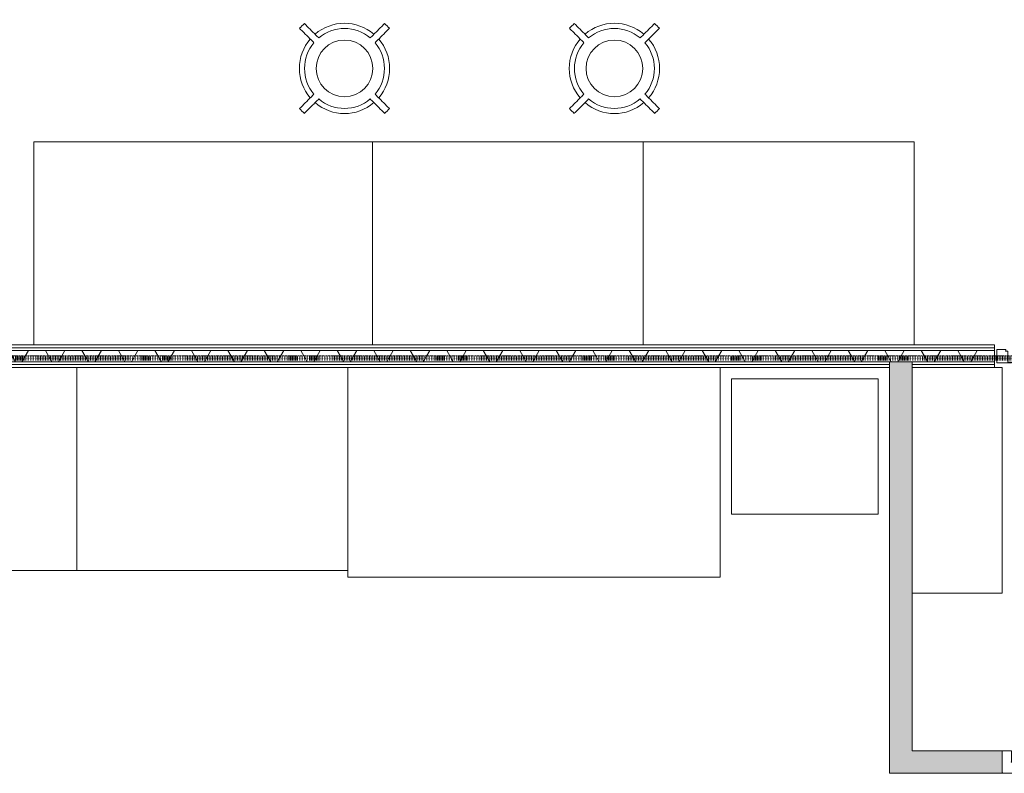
# Model space of a CAD drawing. Header units: millimetres. Extents: x -281 to 121694, y -16481 to 65128.
# Tile 47 of 256: x 11497 to 15859, y 20150 to 23491. Entities that reach past the tile are written whole.
import ezdxf

# ---------------------------------------------------------------- set-up
doc = ezdxf.new("R2010")
doc.units = ezdxf.units.MM
for name, pattern in [('ARC FS 060 minutes', [7.2, 2.4, -1.6, 0, -1.6, 0, -1.6]), ('Grid Line', [12, 6, -2, 2, -2]), ('NLRS_Dash-0_6mm_Space-0_6mm_cpz', [1.2, 0.6, -0.6])]:
    doc.linetypes.add(name, pattern=pattern)
for name, color, linetype, lineweight in [('A--A2__Ruwbouw', 8, 'Continuous', 5), ('A--L$01A__Algemeen', 7, 'Continuous', 5), ('A--L$07A__Stramien', 1, 'Continuous', 5), ('A--L21__Buitenwanden', 3, 'Continuous', 5), ('A--L3__Afbouw', 2, 'Continuous', 5), ('A--L82__LosseGebruikersInvent', 1, 'Continuous', 5), ('A--L8__LosseInventaris', 1, 'Continuous', 5), ('Specialty Equipment', 1, 'Continuous', 5)]:
    doc.layers.add(name, color=color, linetype=linetype, lineweight=lineweight)

# ---------------------------------------------------------------- blocks, each defined once
blk = doc.blocks.new('65_GM_LIB_fire separation vertical_gen_arc - 060 minutes-2431428-L_80_ 16')
at = {"layer": 'A--L$01A__Algemeen', "linetype": 'ARC FS 060 minutes', "lineweight": 100}
blk.add_line((0, 0), (8578.1, 0), dxfattribs=at)
blk = doc.blocks.new('TBR-B-INS-BR-ARC-R25_rvt-1-L_80_ 16')
at = {"layer": 'A--L$01A__Algemeen', "color": 124, "lineweight": 9}
blk.add_blockref('65_GM_LIB_fire separation vertical_gen_arc - 060 minutes-2431428-L_80_ 16', (9330.5, 21988.7), dxfattribs=at)
blk = doc.blocks.new('NLRS_30_DO_WB_deur enkel draai-SH_gen_cpz - 32_31_03_deur enkel glasinvulling_jansen_economy 60_bxhxd_1100x2800x60_profiel 66-62842187-L_80_ 16')
at = {"layer": 'A--L3__Afbouw'}
for p, q in [((-510, 30), (-550, 30)), ((-550, 30), (-550, -9.7)), ((-511, 22.5), (-511, 23.3)), ((-511, 23.3), (-510, 23.3)), ((-500, 22.5), (-511, 22.5)), ((-510, 23.3), (-510, 30)), ((-500, -26.5), (-500, 22.5)), ((511, 22.5), (500, 22.5)), ((500, 22.5), (500, -26.5)), ((550, 30), (510, 30)), ((510, 30), (510, 23.3)), ((510, 23.3), (511, 23.3)), ((511, 23.3), (511, 22.5)), ((550, -9.7), (550, 30)), ((-550, -9.7), (-549, -9.7)), ((-549, -10.5), (-550, -10.5)), ((-550, -10.5), (-550, -26.5)), ((-550, -26.5), (-549, -26.5)), ((-549, -27.3), (-550, -27.3)), ((-550, -27.3), (-550, -30)), ((-550, -30), (-485, -30)), ((-549, -9.7), (-549, -10.5)), ((-549, -26.5), (-549, -27.3)), ((-486, -26.5), (-500, -26.5)), ((-486, -27.3), (-486, -26.5)), ((-485, -27.3), (-486, -27.3)), ((-485, -30), (-485, -27.3)), ((485, -27.3), (485, -30)), ((486, -27.3), (485, -27.3)), ((485, -30), (550, -30)), ((500, -26.5), (486, -26.5)), ((486, -26.5), (486, -27.3)), ((549, -10.5), (549, -9.7)), ((549, -9.7), (550, -9.7)), ((550, -10.5), (549, -10.5)), ((549, -27.3), (549, -26.5)), ((549, -26.5), (550, -26.5)), ((550, -27.3), (549, -27.3)), ((550, -26.5), (550, -10.5)), ((550, -30), (550, -27.3))]:
    blk.add_line(p, q, dxfattribs=at)
blk = doc.blocks.new('NLRS_30_DO_WB_deur enkel draai-SH_gen_cpz1 - 32_31_14_deur enkel glas_gen_aluminium_1050x2800_systeemwand-51067059-L_80_ 16')
at = {"layer": 'A--L3__Afbouw'}
for p, q in [((-485, 50), (-525, 50)), ((-485, 0.8), (-485, 50)), ((525, 50), (485, 50)), ((485, 50), (485, 0.8)), ((-525, 30.8), (-524, 30.8)), ((-524, 30), (-525, 30)), ((-524, 30.8), (-524, 30)), ((-486, 0), (-486, 0.8)), ((-486, 0.8), (-485, 0.8)), ((-470, 0), (-486, 0)), ((-470, -46.5), (-470, 0)), ((470, 0), (470, -46.5)), ((486, 0), (470, 0)), ((485, 0.8), (486, 0.8)), ((486, 0.8), (486, 0)), ((524, 30), (524, 30.8)), ((524, 30.8), (525, 30.8)), ((525, 30), (524, 30)), ((-525, -46.5), (-524, -46.5)), ((-524, -47.3), (-525, -47.3)), ((-525, -50), (-470, -50)), ((-524, -46.5), (-524, -47.3)), ((-471, -47.3), (-471, -46.5)), ((-471, -46.5), (-470, -46.5)), ((-470, -47.3), (-471, -47.3)), ((-470, -50), (-470, -47.3)), ((470, -46.5), (471, -46.5)), ((471, -47.3), (470, -47.3)), ((470, -47.3), (470, -50)), ((470, -50), (525, -50)), ((471, -46.5), (471, -47.3)), ((524, -47.3), (524, -46.5)), ((524, -46.5), (525, -46.5)), ((525, -47.3), (524, -47.3))]:
    blk.add_line(p, q, dxfattribs=at)
blk = doc.blocks.new('NLRS_82_FU_UN_lab en spoel tafels_gen_kad - labtafel zonder onderkast dxbxh 900x1200x950-V303-L_80_ 16')
at = {"layer": 'A--L$01A__Algemeen'}
for p, q in [((600, 262.7), (-600, 262.7)), ((-600, 262.7), (-600, -637.3)), ((600, -637.3), (600, 262.7)), ((-600, -637.3), (600, -637.3))]:
    blk.add_line(p, q, dxfattribs=at)
blk = doc.blocks.new('NLRS_82_FU_LB_kruk za_emeco_cpz - NLRS_82_FU_LB_kruk za_emeco_cpz_776 hoog-49409176-L_80_ 16')
at = {"layer": 'A--L82__LosseGebruikersInvent'}
for radius, start, end in [(266.9, 131.7779, 138.2221), (200, 49.3282, 130.6718), (177.1, 49.8587, 130.1413), (266.9, 41.7779, 48.2221), (200, 139.3153, 180), (177.1, 139.8587, 180), (125.7, 360, 180), (177.1, 360, 40.1413), (200, 360, 40.6847), (200, 180, 220.6847), (125.7, 180, 360), (177.1, 319.8587, 360), (200, 319.3153, 360), (177.1, 180, 220.1413), (200, 229.3282, 310.6718), (177.1, 229.8587, 310.1413), (266.9, 221.7779, 228.2221), (266.9, 311.7779, 318.2221)]:
    blk.add_arc((0, 0), radius, start, end, dxfattribs=at)
for points, knots in [([(-199, 177.8), (-194.8, 173.6), (-182.1, 160.8), (-165.1, 143.9), (-150.2, 129), (-141.8, 120.5), (-137.5, 116.3), (-135.4, 114.2)], [-1, -1, -1, -1, -0.8, -0.4, -0.2, -0.1, 0, 0, 0, 0]), ([(-114.2, 135.4), (-118.4, 139.6), (-131.2, 152.4), (-152.4, 173.6), (-169.3, 190.5), (-177.8, 199)], [-1, -1, -1, -1, -0.8, -0.4, 0, 0, 0, 0]), ([(177.8, 199), (173.6, 194.8), (160.8, 182.1), (143.9, 165.1), (129, 150.2), (120.5, 141.8), (116.3, 137.5), (114.2, 135.4)], [-1, -1, -1, -1, -0.8, -0.4, -0.2, -0.1, 0, 0, 0, 0]), ([(135.4, 114.2), (139.6, 118.4), (152.4, 131.2), (173.6, 152.4), (190.5, 169.3), (199, 177.8)], [-1, -1, -1, -1, -0.8, -0.4, 0, 0, 0, 0]), ([(-135.4, -114.2), (-139.6, -118.4), (-152.4, -131.2), (-173.6, -152.4), (-190.5, -169.3), (-199, -177.8)], [-1, -1, -1, -1, -0.8, -0.4, 0, 0, 0, 0]), ([(199, -177.8), (194.8, -173.6), (182.1, -160.8), (165.1, -143.9), (150.2, -129), (141.8, -120.5), (137.5, -116.3), (135.4, -114.2)], [-1, -1, -1, -1, -0.8, -0.4, -0.2, -0.1, 0, 0, 0, 0]), ([(-177.8, -199), (-173.6, -194.8), (-160.8, -182.1), (-143.9, -165.1), (-129, -150.2), (-120.5, -141.8), (-116.3, -137.5), (-114.2, -135.4)], [-1, -1, -1, -1, -0.8, -0.4, -0.2, -0.1, 0, 0, 0, 0]), ([(114.2, -135.4), (118.4, -139.6), (131.2, -152.4), (152.4, -173.6), (169.3, -190.5), (177.8, -199)], [-1, -1, -1, -1, -0.8, -0.4, 0, 0, 0, 0])]:
    blk.add_open_spline(points, degree=3, knots=knots, dxfattribs=at)
blk = doc.blocks.new('NLRS_82_SE_LB_laboratorium apparaat space reservation_gen_cpz - lab apparaat_vloerniveau-57700690-L_80_ 16')
at = {"layer": 'A--L8__LosseInventaris'}
for p, q in [((325, 300), (-325, 300)), ((-325, 300), (-325, -300)), ((325, -300), (325, 300)), ((-325, -300), (325, -300))]:
    blk.add_line(p, q, dxfattribs=at)
at = {"layer": 'A--L8__LosseInventaris', "linetype": 'NLRS_Dash-0_6mm_Space-0_6mm_cpz'}
for p, q in [((-325, 300), (325, 300)), ((-325, 300), (-325, -300)), ((325, 300), (325, -300)), ((-325, -300), (325, -300))]:
    blk.add_line(p, q, dxfattribs=at)
blk = doc.blocks.new('NLRS_82_SE_LB_laboratorium apparaat space reservation_gen_cpz - lab apparaat_vloerniveau-57700795-L_80_ 16')
at = {"layer": 'A--L8__LosseInventaris', "linetype": 'NLRS_Dash-0_6mm_Space-0_6mm_cpz'}
for p, q in [((-825, 465), (825, 465)), ((-825, 465), (-825, -465)), ((825, 465), (825, -465)), ((-825, -465), (825, -465))]:
    blk.add_line(p, q, dxfattribs=at)
at = {"layer": 'Specialty Equipment'}
for p, q in [((825, 465), (-825, 465)), ((-825, 465), (-825, -465)), ((825, -465), (825, 465)), ((-825, -465), (825, -465))]:
    blk.add_line(p, q, dxfattribs=at)
blk = doc.blocks.new('NLRS_82_FU_UN_lab en spoel tafels_gen_kad - labtafel zonder onderkast dxbxh 900x1500x950-V302-L_80_ 16')
at = {"layer": 'A--L$01A__Algemeen'}
for p, q in [((750, 262.7), (-750, 262.7)), ((-750, 262.7), (-750, -637.3)), ((750, -637.3), (750, 262.7)), ((-750, -637.3), (750, -637.3))]:
    blk.add_line(p, q, dxfattribs=at)
blk = doc.blocks.new('NLRS_82_FU_UN_lab en spoel tafels_gen_kad - labtafel dxbxh 900x1200x950-V399-L_80_ 16')
at = {"layer": 'A--L$01A__Algemeen'}
for p, q in [((600, 637.3), (-600, 637.3)), ((-600, 637.3), (-600, -262.7)), ((600, -262.7), (600, 637.3))]:
    blk.add_line(p, q, dxfattribs=at)
blk = doc.blocks.new('NLRS_82_FU_UN_lab en spoel tafels_gen_kad - labtafel dxbxh 900x1200x950-V494-L_80_ 16')
at = {"layer": 'A--L$01A__Algemeen'}
for p, q in [((600, 637.3), (-600, 637.3)), ((600, -262.7), (600, 637.3))]:
    blk.add_line(p, q, dxfattribs=at)
blk = doc.blocks.new('NLRS_82_SE_LB_laboratorium apparaat space reservation_gen_cpz - lab apparaat_vloerniveau-59450430-L_80_ 16')
at = {"layer": 'A--L8__LosseInventaris', "linetype": 'NLRS_Dash-0_6mm_Space-0_6mm_cpz'}
for p, q in [((-500, 200), (500, 200)), ((-500, 200), (-500, -200)), ((500, 200), (500, -200)), ((-500, -200), (500, -200))]:
    blk.add_line(p, q, dxfattribs=at)
at = {"layer": 'Specialty Equipment'}
for p, q in [((500, 200), (-500, 200)), ((-500, 200), (-500, -200)), ((500, -200), (500, 200)), ((-500, -200), (500, -200))]:
    blk.add_line(p, q, dxfattribs=at)

msp = doc.modelspace()

# ---------------------------------------------------------------- hatches: boundary and pattern name
at = {"layer": 'A--A2__Ruwbouw'}
h = msp.add_hatch(dxfattribs=at)
h.set_pattern_fill('FP_226', color=256, angle=60, style=0, pattern_type=2)
h.set_pattern_definition([(60, (13593.75, 21949.1), (-121.2436, 70), []), (120, (13593.75, 21949.1), (-121.2436, -70), [])])
h.paths.add_polyline_path([(17038.1, 21974.1), (17038, 22024.1), (16935, 22024.1), (16935, 21974.1), (17038, 21974.1)])
h.paths.add_polyline_path([(15350, 21974.1), (15815, 21974.1), (15815, 22024.1), (10158.8, 22024), (10161.9, 22000), (10158.5, 21974.1), (14205.5, 21974.1)])
msp.add_hatch(color=256, dxfattribs=at).paths.add_polyline_path([(15350, 20150), (15450, 20150), (15450, 21974.1), (15350, 21974.1), (15350, 20250)])
h = msp.add_hatch(color=256, dxfattribs=at)
h.paths.add_polyline_path([(17860, 20150), (17860, 20250), (16900, 20250), (16900, 20150), (17565.5, 20150)])
h.paths.add_polyline_path([(15698.8, 20150), (15850, 20150), (15850, 20250), (15450, 20250), (15450, 20150)])

# ---------------------------------------------------------------- linework, layer by layer
at = {"layer": 'A--L$07A__Stramien', "linetype": 'Grid Line'}
msp.add_line((100373, 22000), (-281.1, 22000), dxfattribs=at)
at = {"layer": 'A--L21__Buitenwanden'}
for p, q in [((15815, 22049.1), (10153.5, 22049.1)), ((10157.1, 22036.6), (15815, 22036.6)), ((15815, 21949.1), (15815, 22049.1)), ((10158.8, 22024.1), (15815, 22024.1)), ((10152.7, 21949.1), (15350, 21949.1)), ((10156.9, 21961.6), (15350, 21961.6)), ((10158.5, 21974.1), (15815, 21974.1)), ((15350, 21974.1), (15350, 20150)), ((15450, 20250), (15450, 21974.1)), ((15450, 21961.6), (15815, 21961.6)), ((15450, 21949.1), (15815, 21949.1)), ((15850, 20250), (15450, 20250)), ((15850, 20150), (15850, 20250)), ((15350, 20150), (15850, 20150))]:
    msp.add_line(p, q, dxfattribs=at)

# ---------------------------------------------------------------- block references
at = {"lineweight": 5}
msp.add_blockref('TBR-B-INS-BR-ARC-R25_rvt-1-L_80_ 16', (0, 0), dxfattribs=at)
at = {"layer": 'A--L3__Afbouw'}
for name, p in [('NLRS_30_DO_WB_deur enkel draai-SH_gen_cpz - 32_31_03_deur enkel glasinvulling_jansen_economy 60_bxhxd_1100x2800x60_profiel 66-62842187-L_80_ 16', (16375, 21999.1)), ('NLRS_30_DO_WB_deur enkel draai-SH_gen_cpz1 - 32_31_14_deur enkel glas_gen_aluminium_1050x2800_systeemwand-51067059-L_80_ 16', (16375, 20200))]:
    msp.add_blockref(name, p, dxfattribs=at)
at = {"layer": 'A--L82__LosseGebruikersInvent'}
for p in [(12935.8, 23274.5), (14131.6, 23274.5)]:
    msp.add_blockref('NLRS_82_FU_LB_kruk za_emeco_cpz - NLRS_82_FU_LB_kruk za_emeco_cpz_776 hoog-49409176-L_80_ 16', p, dxfattribs=at)
at = {"layer": 'A--L82__LosseGebruikersInvent', "rotation": 180}
for name, p in [('NLRS_82_FU_UN_lab en spoel tafels_gen_kad - labtafel zonder onderkast dxbxh 900x1500x950-V302-L_80_ 16', (12309.4, 22311.9)), ('NLRS_82_FU_UN_lab en spoel tafels_gen_kad - labtafel zonder onderkast dxbxh 900x1200x950-V303-L_80_ 16', (13659.4, 22311.9)), ('NLRS_82_FU_UN_lab en spoel tafels_gen_kad - labtafel zonder onderkast dxbxh 900x1200x950-V303-L_80_ 16', (14859.4, 22311.9)), ('NLRS_82_FU_UN_lab en spoel tafels_gen_kad - labtafel dxbxh 900x1200x950-V399-L_80_ 16', (11150, 21686.4)), ('NLRS_82_FU_UN_lab en spoel tafels_gen_kad - labtafel dxbxh 900x1200x950-V494-L_80_ 16', (12350, 21686.4))]:
    msp.add_blockref(name, p, dxfattribs=at)
at = {"layer": 'A--L8__LosseInventaris', "linetype": 'NLRS_Dash-0_6mm_Space-0_6mm_cpz'}
for name, p in [('NLRS_82_SE_LB_laboratorium apparaat space reservation_gen_cpz - lab apparaat_vloerniveau-57700795-L_80_ 16', (13775, 21484.1)), ('NLRS_82_SE_LB_laboratorium apparaat space reservation_gen_cpz - lab apparaat_vloerniveau-57700690-L_80_ 16', (14975, 21599.1))]:
    msp.add_blockref(name, p, dxfattribs=at)
at = {"layer": 'A--L8__LosseInventaris', "linetype": 'NLRS_Dash-0_6mm_Space-0_6mm_cpz', "rotation": 269.9999999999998}
msp.add_blockref('NLRS_82_SE_LB_laboratorium apparaat space reservation_gen_cpz - lab apparaat_vloerniveau-59450430-L_80_ 16', (15650, 21449.1), dxfattribs=at)

doc.saveas('drawing.dxf')
